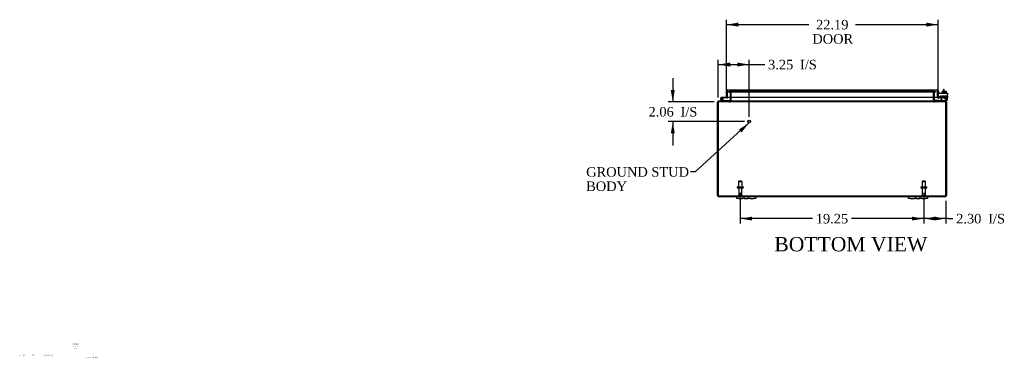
# Model space of a CAD drawing. Header units: inches. Extents: x 6 to 237, y 0 to 157.
# Tile 1 of 8: x 6 to 109, y 0 to 36. Entities that reach past the tile are written whole.
import ezdxf
from ezdxf.enums import TextEntityAlignment as Align

# ---------------------------------------------------------------- set-up
doc = ezdxf.new("R2010")
doc.units = ezdxf.units.IN
doc.header["$MEASUREMENT"] = 0
for name, color, linetype in [('COM40153-1', 7, 'CONTINUOUS'), ('COM40153-2', 7, 'CONTINUOUS'), ('COM42667', 7, 'CONTINUOUS'), ('COM42780', 7, 'CONTINUOUS'), ('COM48487', 7, 'CONTINUOUS'), ('COM71780-20', 7, 'CONTINUOUS'), ('DEFAULT', 7, 'CONTINUOUS'), ('DIMENSIONS', 7, 'CONTINUOUS'), ('FET07710', 7, 'CONTINUOUS'), ('HNG10620-32B', 7, 'CONTINUOUS'), ('HNG10620-32C', 7, 'CONTINUOUS'), ('HNG10620-32P', 7, 'CONTINUOUS'), ('SCC19011', 7, 'CONTINUOUS'), ('STD21878', 7, 'CONTINUOUS'), ('STD26094', 7, 'CONTINUOUS'), ('WAF25035', 7, 'CONTINUOUS')]:
    doc.layers.add(name, color=color, linetype=linetype)
doc.styles.add('SEACAD_TIMES_NEW_ROMAN', font='times.ttf')

# ---------------------------------------------------------------- blocks, each defined once
blk = doc.blocks.new('SEANNOT_GROUP')
at = {"layer": 'DIMENSIONS', "color": 7, "linetype": 'Continuous', "style": 'SEACAD_TIMES_NEW_ROMAN'}
blk.add_text('Hammond_WEB', height=0.125, dxfattribs=at).set_placement((13.01, 0.57), align=Align.TOP_LEFT)
blk = doc.blocks.new('SEANNOT_GROUP1')
at = {"layer": 'DEFAULT', "linetype": 'Continuous'}
blk.add_hatch(color=136, dxfattribs=at).paths.add_polyline_path([(81.71, 24.11), (82.49, 25.11), (81.43, 24.42)])
at = {"layer": 'DEFAULT', "color": 136, "linetype": 'Continuous'}
blk.add_line((76.86, 19.97), (76.36, 19.97), dxfattribs=at)
blk.add_lwpolyline([(76.86, 19.97), (82.49, 25.11)], dxfattribs=at)
at = {"layer": 'DEFAULT', "color": 136, "linetype": 'Continuous', "style": 'SEACAD_TIMES_NEW_ROMAN'}
for s, p in [('GROUND STUD', (65.42, 20.47)), ('BODY', (65.42, 18.97))]:
    blk.add_text(s, height=1, dxfattribs=at).set_placement(p, align=Align.TOP_LEFT)
blk = doc.blocks.new('GDIMGGROUP4')
at = {"layer": 'DEFAULT', "linetype": 'Continuous'}
for points in [[(82.82, 14.87), (82.82, 15.28), (81.57, 15.07)], [(99.57, 14.87), (100.82, 15.07), (99.57, 15.28)]]:
    blk.add_hatch(color=136, dxfattribs=at).paths.add_polyline_path(points)
at = {"layer": 'DEFAULT', "color": 136, "linetype": 'Continuous'}
for p, q in [((81.57, 17.79), (81.57, 14.57)), ((100.82, 17.79), (100.82, 14.57)), ((89.14, 15.07), (81.57, 15.07)), ((100.82, 15.07), (93.25, 15.07))]:
    blk.add_line(p, q, dxfattribs=at)
at = {"layer": 'DEFAULT', "color": 136, "linetype": 'Continuous', "style": 'SEACAD_TIMES_NEW_ROMAN'}
blk.add_text('19.25', height=1, dxfattribs=at).set_placement((89.49, 15.57), align=Align.TOP_LEFT)
blk = doc.blocks.new('GDIMGGROUP11')
at = {"layer": 'DEFAULT', "linetype": 'Continuous'}
for points in [[(81.38, 35.63), (80.13, 35.42), (81.38, 35.21)], [(101.07, 35.63), (101.07, 35.21), (102.32, 35.42)]]:
    blk.add_hatch(color=136, dxfattribs=at).paths.add_polyline_path(points)
at = {"layer": 'DEFAULT', "color": 136, "linetype": 'Continuous'}
for p, q in [((80.13, 28.29), (80.13, 35.92)), ((80.13, 35.42), (88.78, 35.42)), ((93.67, 35.42), (102.32, 35.42)), ((102.32, 28.32), (102.32, 35.92))]:
    blk.add_line(p, q, dxfattribs=at)
at = {"layer": 'DEFAULT', "color": 136, "linetype": 'Continuous', "style": 'SEACAD_TIMES_NEW_ROMAN'}
for s, p in [('22.19', (89.52, 35.92)), ('DOOR', (89.13, 34.42))]:
    blk.add_text(s, height=1, dxfattribs=at).set_placement(p, align=Align.TOP_LEFT)
blk = doc.blocks.new('GDIMGGROUP14')
at = {"layer": 'DEFAULT', "linetype": 'Continuous'}
for points in [[(102.07, 14.87), (102.07, 15.28), (100.82, 15.07)], [(101.87, 14.87), (103.12, 15.07), (101.87, 15.28)]]:
    blk.add_hatch(color=136, dxfattribs=at).paths.add_polyline_path(points)
at = {"layer": 'DEFAULT', "color": 136, "linetype": 'Continuous'}
for p, q in [((100.82, 17.79), (100.82, 14.57)), ((103.12, 16.94), (103.12, 14.57)), ((103.36, 15.07), (100.82, 15.07)), ((103.36, 15.07), (103.86, 15.07))]:
    blk.add_line(p, q, dxfattribs=at)
at = {"layer": 'DEFAULT', "color": 136, "linetype": 'Continuous', "style": 'SEACAD_TIMES_NEW_ROMAN'}
for s, p in [('2.30', (104.21, 15.57)), ('I/S', (107.57, 15.57))]:
    blk.add_text(s, height=1, dxfattribs=at).set_placement(p, align=Align.TOP_LEFT)
blk = doc.blocks.new('GDIMGGROUP16')
at = {"layer": 'DEFAULT', "linetype": 'Continuous'}
for points in [[(80.52, 31.44), (79.27, 31.23), (80.52, 31.02)], [(81.27, 31.44), (81.27, 31.02), (82.52, 31.23)]]:
    blk.add_hatch(color=136, dxfattribs=at).paths.add_polyline_path(points)
at = {"layer": 'DEFAULT', "color": 136, "linetype": 'Continuous'}
for p, q in [((79.27, 27.77), (79.27, 31.73)), ((79.27, 31.23), (83.64, 31.23)), ((82.52, 25.75), (82.52, 31.73)), ((83.64, 31.23), (84.14, 31.23))]:
    blk.add_line(p, q, dxfattribs=at)
at = {"layer": 'DEFAULT', "color": 136, "linetype": 'Continuous', "style": 'SEACAD_TIMES_NEW_ROMAN'}
for s, p in [('3.25', (84.49, 31.73)), ('I/S', (87.84, 31.73))]:
    blk.add_text(s, height=1, dxfattribs=at).set_placement(p, align=Align.TOP_LEFT)
blk = doc.blocks.new('GDIMGGROUP17')
at = {"layer": 'DEFAULT', "linetype": 'Continuous'}
for points in [[(74.29, 28.56), (74.5, 27.31), (74.71, 28.56)], [(74.29, 24), (74.71, 24), (74.5, 25.25)]]:
    blk.add_hatch(color=136, dxfattribs=at).paths.add_polyline_path(points)
at = {"layer": 'DEFAULT', "color": 136, "linetype": 'Continuous'}
for p, q in [((74.5, 29.81), (74.5, 27.31)), ((78.83, 27.31), (74, 27.31)), ((82.02, 25.25), (74, 25.25)), ((74.5, 25.25), (74.5, 22.75))]:
    blk.add_line(p, q, dxfattribs=at)
at = {"layer": 'DEFAULT', "color": 136, "linetype": 'Continuous', "style": 'SEACAD_TIMES_NEW_ROMAN'}
for s, p in [('I/S', (75.31, 26.78)), ('2.06', (71.96, 26.78))]:
    blk.add_text(s, height=1, dxfattribs=at).set_placement(p, align=Align.TOP_LEFT)

msp = doc.modelspace()

# ---------------------------------------------------------------- linework, layer by layer
at = {"layer": 'COM40153-1', "color": 7}
for p, q in [((102.87, 28.63), (102.87, 28.45)), ((102.95, 28.63), (102.87, 28.63)), ((102.95, 28.45), (102.95, 28.63))]:
    msp.add_line(p, q, dxfattribs=at)
at = {"layer": 'COM40153-2', "color": 7}
for p, q in [((102.39, 28.42), (102.32, 28.42)), ((102.39, 28.22), (102.39, 28.42)), ((102.6, 27.89), (102.49, 27.89)), ((103.32, 27.89), (103.29, 27.89)), ((103.32, 27.89), (103.32, 27.82)), ((102.61, 27.82), (102.45, 27.82)), ((103.29, 27.82), (103.32, 27.82))]:
    msp.add_line(p, q, dxfattribs=at)
msp.add_arc((102.43, 27.92), 0.108, 180, 186.8545, dxfattribs=at)
at = {"layer": 'COM42667', "color": 7}
for p, q in [((102.32, 28.22), (103.29, 28.22)), ((102.32, 28.08), (102.32, 28.22)), ((102.32, 28.08), (102.32, 27.83)), ((102.44, 27.8), (102.5, 27.89)), ((103.29, 28.22), (103.29, 28.08)), ((103.29, 27.6), (103.29, 28.08)), ((102.61, 27.86), (102.61, 27.6)), ((102.96, 27.69), (103.07, 27.85)), ((102.96, 27.66), (102.96, 27.69)), ((103.06, 27.66), (102.96, 27.66)), ((103.06, 27.8), (102.99, 27.69)), ((102.99, 27.69), (103.06, 27.69)), ((103.06, 27.69), (103.06, 27.8)), ((103.06, 27.6), (103.06, 27.66)), ((103.1, 27.6), (103.06, 27.6)), ((103.07, 27.85), (103.1, 27.85)), ((103.1, 27.85), (103.1, 27.69)), ((103.1, 27.69), (103.13, 27.69)), ((103.13, 27.66), (103.1, 27.66)), ((103.1, 27.66), (103.1, 27.6)), ((103.13, 27.69), (103.13, 27.66))]:
    msp.add_line(p, q, dxfattribs=at)
for centre, radius, start, end in [((102.55, 27.86), 0.06, 0, 147.1545), ((102.38, 27.83), 0.06, 180, 202.199), ((102.73, 27.6), 0.125, 180, 270), ((103.17, 27.6), 0.125, 270, 0)]:
    msp.add_arc(centre, radius, start, end, dxfattribs=at)
at = {"layer": 'COM42780', "color": 7}
for p, q in [((102.69, 27.95), (103.19, 27.95)), ((102.69, 27.86), (102.69, 27.95)), ((102.82, 27.95), (102.82, 27.76)), ((102.84, 27.95), (102.84, 27.76)), ((103.05, 27.76), (103.05, 27.95)), ((103.07, 27.95), (103.07, 27.76)), ((103.19, 27.81), (103.19, 27.95)), ((101.89, 27.47), (101.96, 27.54)), ((101.89, 27.47), (101.94, 27.42)), ((101.96, 27.54), (102.01, 27.49)), ((102.04, 27.47), (102.94, 27.47)), ((102.08, 27.47), (102.08, 27.47)), ((102.14, 27.47), (102.08, 27.47)), ((102.14, 27.47), (102.14, 27.47)), ((102.17, 27.47), (102.14, 27.47)), ((102.17, 27.47), (102.17, 27.47)), ((102.33, 27.47), (102.17, 27.47)), ((102.28, 27.47), (102.28, 27.47)), ((102.33, 27.47), (102.33, 27.47)), ((102.69, 27.86), (103.19, 27.86)), ((102.69, 27.81), (102.69, 27.86)), ((102.69, 27.86), (102.69, 27.39)), ((102.75, 27.86), (102.75, 27.76)), ((102.75, 27.76), (103.14, 27.76)), ((102.94, 27.47), (103.19, 27.47)), ((103.19, 27.38), (103.09, 27.38)), ((103.14, 27.76), (103.14, 27.86)), ((103.19, 27.52), (103.19, 27.81)), ((103.19, 27.48), (103.19, 27.52)), ((103.19, 27.47), (103.19, 27.48)), ((103.19, 27.47), (103.19, 27.38))]:
    msp.add_line(p, q, dxfattribs=at)
for radius in [0.143, 0.048]:
    msp.add_arc((102.04, 27.52), radius, 225, 270, dxfattribs=at)
msp.add_ellipse((102.44, 28.48), major_axis=(0, -14.32), ratio=0.017455, start_param=1.503851, end_param=1.524085, dxfattribs=at)
for points, knots in [([(102.68, 27.47), (102.69, 27.47), (102.69, 27.48), (102.69, 27.48), (102.69, 27.48), (102.69, 27.48)], [0, 0, 0, 0, 0.25, 0.25, 0.3597521, 0.3597521, 0.3597521, 0.3597521]), ([(102.69, 27.39), (102.69, 27.39), (102.69, 27.39), (102.69, 27.38), (102.69, 27.38), (102.68, 27.38)], [0, 0, 0, 0, 0.5, 0.5, 1, 1, 1, 1]), ([(102.69, 27.48), (102.69, 27.48), (102.69, 27.48), (102.69, 27.48), (102.69, 27.49), (102.69, 27.49), (102.69, 27.5), (102.69, 27.51), (102.69, 27.52), (102.69, 27.52)], [0.3597521, 0.3597521, 0.3597521, 0.3597521, 0.375, 0.375, 0.5, 0.5, 0.75, 0.75, 1, 1, 1, 1])]:
    msp.add_open_spline(points, degree=3, knots=knots, dxfattribs=at)
at = {"layer": 'COM48487', "color": 7}
for p, q in [((80.34, 28.39), (80.42, 28.39)), ((80.34, 28.32), (80.34, 28.39)), ((80.42, 28.32), (80.34, 28.32)), ((80.42, 28.39), (80.47, 28.39)), ((80.42, 28.39), (80.42, 28.39)), ((80.42, 28.39), (80.42, 28.32)), ((80.47, 28.32), (80.42, 28.32)), ((80.42, 28.32), (80.42, 28.32)), ((80.46, 28.32), (80.46, 28.39)), ((101.92, 28.39), (80.47, 28.39)), ((101.92, 28.32), (80.47, 28.32)), ((80.48, 28.32), (80.48, 28.39)), ((80.5, 28.28), (80.57, 28.28)), ((80.5, 28.28), (80.5, 27.82)), ((80.57, 28.28), (80.57, 27.82)), ((80.58, 27.82), (80.58, 28.28)), ((101.81, 28.28), (101.81, 27.82)), ((101.89, 28.28), (101.82, 28.28)), ((101.82, 28.28), (101.82, 27.82)), ((101.89, 28.28), (101.89, 27.82)), ((101.91, 28.32), (101.91, 28.39)), ((101.92, 28.39), (101.97, 28.39)), ((101.97, 28.32), (101.92, 28.32)), ((101.93, 28.39), (101.93, 28.32)), ((101.98, 28.39), (101.97, 28.39)), ((101.97, 28.32), (101.97, 28.39)), ((101.98, 28.32), (101.97, 28.32)), ((101.98, 28.39), (102.05, 28.39)), ((102.05, 28.32), (101.98, 28.32)), ((102.05, 28.39), (102.05, 28.32)), ((79.2, 17.49), (79.2, 27.27)), ((79.27, 27.27), (79.2, 27.27)), ((79.27, 17.49), (79.27, 27.27)), ((79.27, 27.27), (79.27, 17.49)), ((79.3, 27.36), (79.3, 27.38)), ((79.3, 27.38), (79.33, 27.38)), ((79.3, 27.31), (79.3, 27.36)), ((79.3, 27.31), (79.33, 27.31)), ((79.33, 27.31), (79.33, 27.38)), ((103.06, 27.38), (79.33, 27.38)), ((79.33, 27.38), (79.33, 27.31)), ((79.33, 27.38), (79.33, 27.38)), ((103.06, 27.31), (79.33, 27.31)), ((79.33, 27.31), (79.33, 27.31)), ((79.35, 27.38), (79.35, 27.31)), ((80.46, 27.38), (80.46, 27.31)), ((80.48, 27.38), (80.48, 27.31)), ((80.5, 27.82), (80.5, 27.42)), ((80.5, 27.42), (80.57, 27.42)), ((80.57, 27.82), (80.57, 27.42)), ((80.58, 27.42), (80.58, 27.82)), ((101.81, 27.82), (101.81, 27.42)), ((101.82, 27.82), (101.82, 27.42)), ((101.89, 27.42), (101.82, 27.42)), ((101.89, 27.82), (101.89, 27.42)), ((101.91, 27.38), (101.91, 27.31)), ((101.93, 27.31), (101.93, 27.38)), ((103.05, 27.38), (103.05, 27.31)), ((103.06, 27.31), (103.06, 27.38)), ((103.06, 27.38), (103.06, 27.31)), ((103.06, 27.38), (103.06, 27.38)), ((103.06, 27.38), (103.09, 27.38)), ((103.06, 27.31), (103.06, 27.31)), ((103.06, 27.31), (103.09, 27.31)), ((103.09, 27.36), (103.09, 27.38)), ((103.09, 27.31), (103.09, 27.36)), ((103.12, 27.27), (103.2, 27.27)), ((103.12, 27.27), (103.12, 17.49)), ((103.12, 17.49), (103.12, 27.27)), ((103.2, 27.27), (103.2, 17.49)), ((79.27, 17.39), (79.27, 17.49)), ((79.27, 17.49), (79.27, 17.39)), ((79.3, 17.45), (103.09, 17.45)), ((79.3, 17.45), (79.3, 17.38)), ((79.3, 17.38), (81.2, 17.38)), ((83.2, 17.38), (99.2, 17.38)), ((101.2, 17.38), (103.09, 17.38)), ((103.09, 17.45), (103.09, 17.38)), ((103.12, 17.39), (103.12, 17.49)), ((103.12, 17.49), (103.12, 17.39))]:
    msp.add_line(p, q, dxfattribs=at)
for centre, radius, start, end in [((80.46, 28.28), 0.108, 0, 90), ((80.46, 28.28), 0.036, 0, 90), ((80.48, 28.29), 0.106, 358.8074, 88.6926), ((101.91, 28.29), 0.106, 91.3077, 181.1923), ((101.93, 28.28), 0.108, 90, 180), ((101.93, 28.28), 0.036, 90, 180), ((79.3, 27.27), 0.108, 90, 180), ((79.3, 27.27), 0.036, 141.2767, 180), ((79.3, 27.27), 0.036, 90, 141.2767), ((80.46, 27.42), 0.036, 270, 0), ((80.46, 27.42), 0.108, 270, 349.6016), ((80.48, 27.41), 0.106, 271.3077, 1.1923), ((80.46, 27.42), 0.108, 349.6016, 360), ((101.91, 27.41), 0.106, 178.8074, 268.6926), ((101.93, 27.42), 0.108, 180, 190.3994), ((101.93, 27.42), 0.108, 190.3994, 270), ((101.93, 27.42), 0.036, 180, 270), ((103.09, 27.27), 0.108, 0, 90), ((103.09, 27.27), 0.036, 38.7233, 90), ((103.09, 27.27), 0.036, 0, 38.7233), ((79.3, 17.49), 0.108, 180, 250.5288), ((79.3, 17.49), 0.036, 180, 270), ((79.3, 17.49), 0.108, 250.5288, 270), ((103.09, 17.49), 0.036, 270, 360), ((103.09, 17.49), 0.108, 270, 289.4712), ((103.09, 17.49), 0.108, 289.4712, 0)]:
    msp.add_arc(centre, radius, start, end, dxfattribs=at)
for centre, major_axis, start_param, end_param in [((79.3, 17.49), (0, 0.036), 1.570796, 3.141593), ((79.3, 17.49), (0, 0.108), 2.801756, 3.141593), ((103.09, 17.49), (0, 0.036), 3.141593, 4.712389), ((103.09, 17.49), (0, 0.108), 3.141593, 3.48143)]:
    msp.add_ellipse(centre, major_axis=major_axis, ratio=0.997813, start_param=start_param, end_param=end_param, dxfattribs=at)
for points, knots in [([(80.58, 28.28), (80.58, 28.29), (80.58, 28.29), (80.58, 28.29), (80.58, 28.29), (80.58, 28.3), (80.57, 28.3), (80.57, 28.31), (80.56, 28.31), (80.55, 28.31), (80.55, 28.31), (80.53, 28.32), (80.52, 28.32), (80.5, 28.32), (80.49, 28.32), (80.48, 28.32)], [0, 0, 0, 0, 0.0625, 0.0625, 0.125, 0.125, 0.25, 0.25, 0.375, 0.375, 0.5, 0.5, 0.75, 0.75, 1, 1, 1, 1]), ([(101.91, 28.32), (101.9, 28.32), (101.89, 28.32), (101.87, 28.32), (101.86, 28.32), (101.85, 28.31), (101.84, 28.31), (101.83, 28.31), (101.83, 28.31), (101.82, 28.3), (101.82, 28.3), (101.81, 28.29), (101.81, 28.29), (101.81, 28.29), (101.81, 28.29), (101.81, 28.28)], [0, 0, 0, 0, 0.25, 0.25, 0.5, 0.5, 0.625, 0.625, 0.75, 0.75, 0.875, 0.875, 0.9375, 0.9375, 1, 1, 1, 1]), ([(79.27, 27.27), (79.27, 27.29), (79.28, 27.3), (79.29, 27.33), (79.29, 27.34), (79.3, 27.36), (79.31, 27.37), (79.32, 27.38), (79.32, 27.38), (79.33, 27.38)], [0, 0, 0, 0, 0.25, 0.25, 0.5, 0.5, 0.75, 0.75, 1, 1, 1, 1]), ([(79.27, 27.27), (79.28, 27.28), (79.29, 27.29), (79.31, 27.3), (79.32, 27.31), (79.33, 27.31)], [0, 0, 0, 0, 0.5, 0.5, 1, 1, 1, 1]), ([(80.48, 27.38), (80.49, 27.38), (80.5, 27.38), (80.52, 27.38), (80.53, 27.38), (80.55, 27.39), (80.55, 27.39), (80.56, 27.39), (80.57, 27.39), (80.57, 27.4), (80.58, 27.4), (80.58, 27.41), (80.58, 27.41), (80.58, 27.41), (80.58, 27.41), (80.58, 27.42)], [0, 0, 0, 0, 0.25, 0.25, 0.5, 0.5, 0.625, 0.625, 0.75, 0.75, 0.875, 0.875, 0.9375, 0.9375, 1, 1, 1, 1]), ([(101.81, 27.42), (101.81, 27.41), (101.81, 27.41), (101.81, 27.41), (101.81, 27.41), (101.82, 27.4), (101.82, 27.4), (101.83, 27.39), (101.83, 27.39), (101.84, 27.39), (101.85, 27.39), (101.86, 27.38), (101.87, 27.38), (101.89, 27.38), (101.9, 27.38), (101.91, 27.38)], [0, 0, 0, 0, 0.0625, 0.0625, 0.125, 0.125, 0.25, 0.25, 0.375, 0.375, 0.5, 0.5, 0.75, 0.75, 1, 1, 1, 1]), ([(103.06, 27.38), (103.07, 27.38), (103.07, 27.38), (103.08, 27.37), (103.09, 27.36), (103.1, 27.34), (103.1, 27.33), (103.11, 27.3), (103.12, 27.29), (103.12, 27.27)], [0, 0, 0, 0, 0.25, 0.25, 0.5, 0.5, 0.75, 0.75, 1, 1, 1, 1]), ([(103.06, 27.31), (103.07, 27.31), (103.08, 27.3), (103.1, 27.29), (103.11, 27.28), (103.12, 27.27)], [0, 0, 0, 0, 0.5, 0.5, 1, 1, 1, 1])]:
    msp.add_open_spline(points, degree=3, knots=knots, dxfattribs=at)
at = {"layer": 'COM71780-20', "color": 7}
for p, q in [((80.13, 27.79), (80.13, 28.48)), ((80.21, 28.58), (80.21, 28.48)), ((80.21, 28.48), (80.21, 28.58)), ((80.21, 27.79), (80.21, 28.48)), ((80.21, 28.48), (80.21, 27.82)), ((80.24, 28.59), (102.21, 28.59)), ((102.25, 28.48), (102.25, 28.58)), ((102.25, 28.58), (102.25, 28.48)), ((102.25, 27.82), (102.25, 28.48)), ((102.25, 28.48), (102.25, 27.82)), ((102.32, 28.48), (102.32, 27.82)), ((80.13, 27.79), (80.21, 27.79)), ((80.21, 27.82), (102.25, 27.82)), ((102.32, 27.82), (102.25, 27.82)), ((102.33, 27.79), (102.29, 27.74)), ((102.53, 27.82), (102.36, 27.79)), ((102.36, 27.79), (102.38, 27.72)), ((102.55, 27.75), (102.38, 27.72)), ((102.55, 27.75), (102.53, 27.82))]:
    msp.add_line(p, q, dxfattribs=at)
for centre, radius, start, end in [((80.24, 28.48), 0.108, 109.4712, 180), ((80.24, 28.48), 0.108, 90, 109.4712), ((102.21, 28.48), 0.108, 70.5288, 90), ((102.21, 28.48), 0.108, 0, 70.5288), ((102.36, 27.82), 0.108, 180, 230), ((102.36, 27.82), 0.108, 230.0001, 279.9999), ((102.36, 27.82), 0.036, 180, 230), ((102.36, 27.82), 0.036, 230, 280)]:
    msp.add_arc(centre, radius, start, end, dxfattribs=at)
for centre, start_param, end_param in [((80.24, 28.48), 3.141593, 3.48143), ((102.21, 28.48), 2.801756, 3.141593)]:
    msp.add_ellipse(centre, major_axis=(0, -0.108), ratio=0.997813, start_param=start_param, end_param=end_param, dxfattribs=at)
at = {"layer": 'FET07710', "color": 7}
for p, q in [((81.2, 17.19), (81.2, 17.38)), ((81.2, 17.38), (81.38, 17.38)), ((81.38, 17.19), (81.2, 17.19)), ((81.38, 17.38), (81.79, 17.38)), ((81.38, 17.19), (81.79, 17.19)), ((81.79, 17.38), (81.98, 17.38)), ((81.98, 17.19), (81.79, 17.19)), ((81.98, 17.38), (82.2, 17.38)), ((81.98, 17.38), (81.98, 17.19)), ((81.98, 17.19), (82.2, 17.19)), ((82.2, 17.38), (82.2, 17.38)), ((82.2, 17.38), (82.41, 17.38)), ((82.2, 17.19), (82.41, 17.19)), ((82.2, 17.19), (82.2, 17.19)), ((82.41, 17.19), (82.41, 17.38)), ((82.41, 17.38), (82.6, 17.38)), ((82.6, 17.19), (82.41, 17.19)), ((82.6, 17.38), (83.01, 17.38)), ((82.6, 17.19), (83.01, 17.19)), ((83.01, 17.38), (83.2, 17.38)), ((83.2, 17.19), (83.01, 17.19)), ((83.2, 17.38), (83.2, 17.19)), ((99.2, 17.19), (99.2, 17.38)), ((99.2, 17.38), (99.38, 17.38)), ((99.38, 17.19), (99.2, 17.19)), ((99.38, 17.38), (99.79, 17.38)), ((99.38, 17.19), (99.79, 17.19)), ((99.79, 17.38), (99.98, 17.38)), ((99.98, 17.19), (99.79, 17.19)), ((99.98, 17.38), (100.2, 17.38)), ((99.98, 17.38), (99.98, 17.19)), ((99.98, 17.19), (100.2, 17.19)), ((100.2, 17.38), (100.2, 17.38)), ((100.2, 17.38), (100.41, 17.38)), ((100.2, 17.19), (100.41, 17.19)), ((100.2, 17.19), (100.2, 17.19)), ((100.41, 17.19), (100.41, 17.38)), ((100.41, 17.38), (100.6, 17.38)), ((100.6, 17.19), (100.41, 17.19)), ((100.6, 17.38), (101.01, 17.38)), ((100.6, 17.19), (101.01, 17.19)), ((101.01, 17.38), (101.2, 17.38)), ((101.2, 17.19), (101.01, 17.19)), ((101.2, 17.38), (101.2, 17.19))]:
    msp.add_line(p, q, dxfattribs=at)
at = {"layer": 'HNG10620-32B', "color": 7}
for p, q in [((79.65, 27.41), (79.53, 27.53)), ((79.7, 27.45), (79.57, 27.57)), ((79.68, 27.49), (79.66, 27.55)), ((80.45, 27.44), (79.72, 27.44)), ((80.45, 27.38), (80.45, 27.44))]:
    msp.add_line(p, q, dxfattribs=at)
for centre, radius, start, end in [((79.64, 27.64), 0.154, 287.1819, 225), ((79.64, 27.64), 0.0938, 287.1819, 225), ((79.72, 27.47), 0.089, 225, 270), ((79.72, 27.47), 0.029, 225, 270)]:
    msp.add_arc(centre, radius, start, end, dxfattribs=at)
at = {"layer": 'HNG10620-32C', "color": 7}
for p, q in [((80.21, 28.27), (80.21, 28.27)), ((79.79, 27.79), (79.64, 27.79)), ((79.79, 27.73), (79.76, 27.73)), ((80.13, 27.79), (79.79, 27.79)), ((79.79, 27.79), (79.79, 27.73)), ((80.18, 27.73), (79.79, 27.73))]:
    msp.add_line(p, q, dxfattribs=at)
for centre, radius, start, end in [((79.64, 27.64), 0.154, 277.4281, 287.1819), ((80.18, 27.82), 0.089, 270, 0)]:
    msp.add_arc(centre, radius, start, end, dxfattribs=at)
at = {"layer": 'HNG10620-32P', "color": 7}
msp.add_circle((79.64, 27.64), 0.0938, dxfattribs=at)
at = {"layer": 'SCC19011', "color": 7}
for p, q in [((102.73, 28.45), (102.73, 28.27)), ((102.73, 28.45), (102.94, 28.45)), ((102.94, 28.45), (102.94, 28.27)), ((102.94, 28.45), (103.16, 28.45)), ((103.16, 28.45), (103.16, 28.27))]:
    msp.add_line(p, q, dxfattribs=at)
at = {"layer": 'STD21878', "color": 7}
for radius in [0.141, 0.125]:
    msp.add_circle((82.52, 25.25), radius, dxfattribs=at)
at = {"layer": 'STD26094', "color": 7}
for p, q in [((81.42, 19.01), (81.38, 18.98)), ((81.38, 18.98), (81.76, 18.98)), ((81.38, 18.98), (81.38, 18.39)), ((81.72, 19.01), (81.42, 19.01)), ((81.76, 18.98), (81.72, 19.01)), ((81.76, 18.39), (81.76, 18.98)), ((100.67, 19.01), (100.63, 18.98)), ((100.63, 18.98), (101.01, 18.98)), ((100.63, 18.98), (100.63, 18.39)), ((100.97, 19.01), (100.67, 19.01)), ((101.01, 18.98), (100.97, 19.01)), ((101.01, 18.39), (101.01, 18.98)), ((81.25, 18.36), (81.25, 18.32)), ((81.28, 18.39), (81.87, 18.39)), ((81.28, 18.29), (81.87, 18.29)), ((81.41, 18.29), (81.41, 17.51)), ((81.74, 17.51), (81.74, 18.29)), ((81.9, 18.32), (81.9, 18.36)), ((100.5, 18.36), (100.5, 18.32)), ((100.53, 18.39), (101.12, 18.39)), ((100.53, 18.29), (101.12, 18.29)), ((100.66, 18.29), (100.66, 17.51)), ((100.99, 17.51), (100.99, 18.29)), ((101.15, 18.32), (101.15, 18.36))]:
    msp.add_line(p, q, dxfattribs=at)
for centre, radius, start, end in [((81.28, 18.36), 0.03, 90, 180), ((81.28, 18.32), 0.03, 180, 270), ((81.87, 18.36), 0.03, 0, 90), ((81.87, 18.32), 0.03, 270, 0), ((100.53, 18.36), 0.03, 90, 180), ((100.53, 18.32), 0.03, 180, 270), ((101.12, 18.36), 0.03, 0, 90), ((101.12, 18.32), 0.03, 270, 0), ((81.47, 17.51), 0.06, 180, 270), ((81.68, 17.51), 0.06, 270, 0), ((100.72, 17.51), 0.06, 180, 270), ((100.93, 17.51), 0.06, 270, 0)]:
    msp.add_arc(centre, radius, start, end, dxfattribs=at)
at = {"layer": 'WAF25035', "color": 7}
for p, q in [((103.19, 28.27), (102.69, 28.27)), ((102.69, 28.27), (102.69, 28.22)), ((103.19, 28.22), (103.19, 28.27))]:
    msp.add_line(p, q, dxfattribs=at)

# ---------------------------------------------------------------- block references
at = {"layer": 'DEFAULT', "color": 7}
for name in ['GDIMGGROUP11', 'GDIMGGROUP16', 'GDIMGGROUP17', 'SEANNOT_GROUP1', 'GDIMGGROUP4', 'GDIMGGROUP14']:
    msp.add_blockref(name, (0, 0), dxfattribs=at)
at = {"layer": 'DIMENSIONS', "color": 7}
msp.add_blockref('SEANNOT_GROUP', (0, 0), dxfattribs=at)

# ---------------------------------------------------------------- texts
at = {"layer": 'DEFAULT', "color": 7, "style": 'SEACAD_TIMES_NEW_ROMAN'}
msp.add_text('BOTTOM VIEW', height=1.5, dxfattribs=at).set_placement((85.15, 13.14), align=Align.TOP_LEFT)
at = {"layer": 'DIMENSIONS', "color": 7, "attachment_point": 5}
for s, insert, char_height, width in [('{\\fTimes New Roman|b0||i0||c0|p34;\\C7;\\H8.e-002;\\W1.;X.XXXXXX}', (11.88, 1.94), 0.08, 0.9802), ('{\\fTimes New Roman|b0||i0||c0|p34;\\C7;\\H8.e-002;\\W1.;XX XX XX}', (11.88, 1.7), 0.08, 0.9802), ('{\\fTimes New Roman|b0||i0||c0|p34;\\C7;\\H8.e-002;\\W1.;N/A\\P}', (11.87, 1.45), 0.08, 0.869), ('{\\fTimes New Roman|b0||i0||c0|p34;\\C7;\\H8.e-002;\\W1.;A}', (6.06, 0.74), 0.08, 0.1066), ('{\\fTimes New Roman|b0||i0||c0|p34;\\C7;\\H8.e-002;\\W1.;N/A}', (6.48, 0.75), 0.08, 0.4265), ('{\\fTimes New Roman|b0||i0||c0|p34;\\C7;\\H7.e-002;\\W1.;RELEASE}', (7.59, 0.76), 0.07, 1.7284), ('{\\fTimes New Roman|b0||i0||c0|p34;\\C7;\\H8.e-002;\\W1.;XXXXXXX}', (8.85, 0.75), 0.08, 0.7406), ('{\\fTimes New Roman|b0||i0||c0|p34;\\C7;\\H8.e-002;\\W1.;XXX}', (9.41, 0.75), 0.08, 0.3546)]:
    msp.add_mtext(s, dxfattribs=dict(at, insert=insert, char_height=char_height, width=width))

doc.saveas('drawing.dxf')
